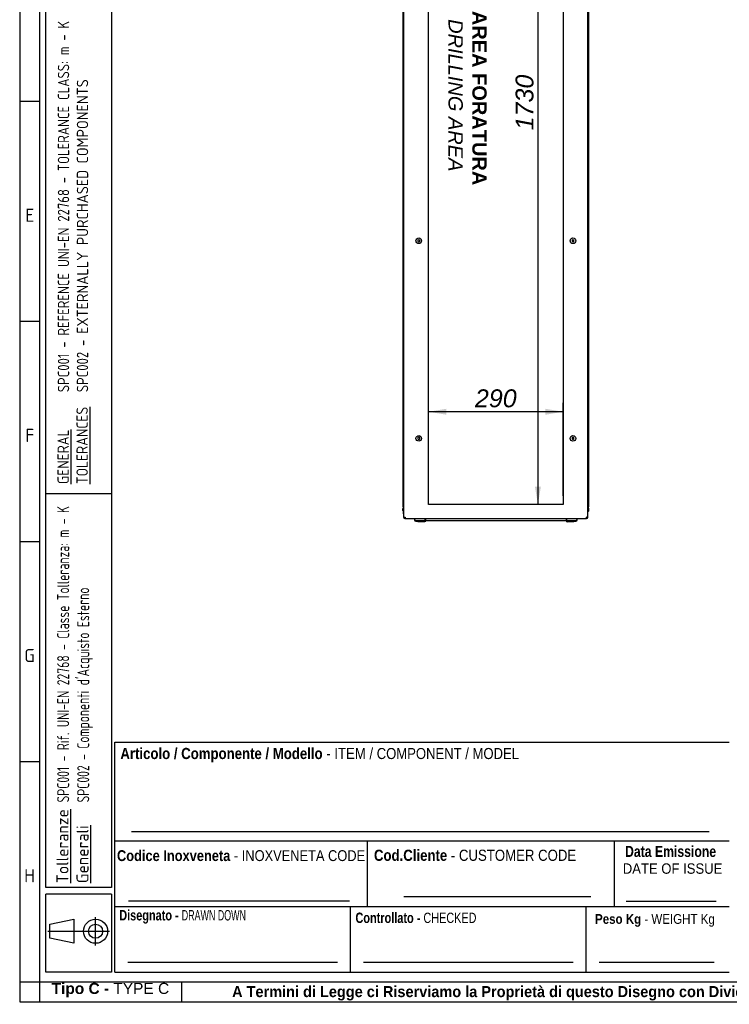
# Paper-space layout 'Layout1' of a CAD drawing. Extents: x 87 to 5769, y 148 to 4026.
# Tile 1 of 10: x 87 to 1615, y 148 to 2266. Entities that reach past the tile are written whole.
import ezdxf
from ezdxf.lldxf.tags import DXFTag

# ---------------------------------------------------------------- set-up
doc = ezdxf.new("R2010")
doc.units = 0
doc.header["$LTSCALE"] = 14
doc.layers.get('0').update_dxf_attribs({"linetype": 'CONTINUOUS'})
for name, color, linetype in [('_TRANSLATION', 7, 'CONTINUOUS'), ('AE00219_03', 7, 'CONTINUOUS'), ('DEFAULT', 7, 'CONTINUOUS'), ('DV6__TRANSLATION', 7, 'CONTINUOUS'), ('F0000002_97', 7, 'CONTINUOUS'), ('F0000002_98', 7, 'CONTINUOUS'), ('M0000000_06', 7, 'CONTINUOUS'), ('M0000000_29', 7, 'CONTINUOUS'), ('M0000000_39', 7, 'CONTINUOUS'), ('M0000001_25', 7, 'CONTINUOUS'), ('SBAVATURE', 7, 'CONTINUOUS')]:
    doc.layers.add(name, color=color, linetype=linetype)
doc.styles.add('SEACAD_ARIAL', font='arial.ttf')
doc.styles.add('SEACAD_ARIAL_NARROW', font='ARIALN.TTF', dxfattribs={"width": 0.8})
doc.styles.add('SEACAD_ARIALB', font='arialbd.ttf', dxfattribs={"width": 0.9})
doc.styles.add('SEACAD_ARIALI', font='ariali.ttf')
doc.styles.add('SEACAD_SOLID_EDGE_ANSI', font='seans.ttf', dxfattribs={"width": 0.9})
doc.styles.add('SEACAD_SOLID_EDGE_ANSIB', font='seansbd.ttf', dxfattribs={"width": 0.9})
tags = doc.linetypes.add('CENTER2', pattern=[28.575, 19.05, -3.175, 3.175, -3.175]).pattern_tags.tags
tags[10:11] = [DXFTag(74, 4), DXFTag(75, 0), DXFTag(340, '0'), DXFTag(46, 0.0), DXFTag(50, 0.0), DXFTag(44, 0.0), DXFTag(45, 0.0)]
tags[8:9] = [DXFTag(74, 4), DXFTag(75, 0), DXFTag(340, '0'), DXFTag(46, 0.0), DXFTag(50, 0.0), DXFTag(44, 0.0), DXFTag(45, 0.0)]
tags[6:7] = [DXFTag(74, 4), DXFTag(75, 0), DXFTag(340, '0'), DXFTag(46, 0.0), DXFTag(50, 0.0), DXFTag(44, 0.0), DXFTag(45, 0.0)]
tags[4:5] = [DXFTag(74, 4), DXFTag(75, 0), DXFTag(340, '0'), DXFTag(46, 0.0), DXFTag(50, 0.0), DXFTag(44, 0.0), DXFTag(45, 0.0)]
doc.dimstyles.new('ISO', dxfattribs={"dimtxt": 16.5, "dimasz": 16.5, "dimexe": 8.25, "dimexo": 8.25, "dimgap": 4.125, "dimtad": 1, "dimdec": 1, "dimtxsty": 'SEACAD_ARIAL', "dimblk1": '_SE_FILLED', "dimblk2": '_SE_FILLED', "dimsah": 1, "dimcen": 8.25, "dimazin": 3, "dimtfac": 0.7, "dimtdec": 3, "dimtmove": 0, "dimatfit": 3})

# ---------------------------------------------------------------- blocks, each defined once
blk = doc.blocks.new('DMBLK26')
at = {"layer": '_TRANSLATION', "linetype": 'CONTINUOUS'}
for points in [[(1196.6, 2914.1), (1209.4, 2914.1), (1203, 2952.6)], [(1196.6, 1261.1), (1203, 1222.6), (1209.4, 1261.1)]]:
    blk.add_hatch(color=7, dxfattribs=at).paths.add_polyline_path(points)
at = {"layer": '_TRANSLATION', "color": 7, "linetype": 'CONTINUOUS'}
for p, q in [((1238.2, 2952.6), (1183.8, 2952.6)), ((1203, 2952.6), (1203, 1222.6)), ((1238.2, 1222.6), (1183.8, 1222.6))]:
    blk.add_line(p, q, dxfattribs=at)
at = {"layer": '_TRANSLATION', "color": 7, "linetype": 'CONTINUOUS', "style": 'SEACAD_ARIALI'}
blk.add_text('1730', height=38.5, rotation=90, dxfattribs=at).set_placement((1193.4, 2027.7))
blk = doc.blocks.new('_SE_FILLED')
at = {"color": 0}
blk.add_line((0, 0), (-1, 0), dxfattribs=at)
blk.add_solid([(0, 0), (-1, -0.1665), (-1, 0.1665), (0, 0)], dxfattribs=at)
blk = doc.blocks.new('DMBLK27')
at = {"layer": '_TRANSLATION', "linetype": 'CONTINUOUS'}
for points in [[(1006, 1428.8), (967.5, 1422.4), (1006, 1415.9)], [(1219, 1428.8), (1219, 1415.9), (1257.5, 1422.4)]]:
    blk.add_hatch(color=7, dxfattribs=at).paths.add_polyline_path(points)
at = {"layer": '_TRANSLATION', "color": 7, "linetype": 'CONTINUOUS'}
for p, q in [((967.5, 1241.8), (967.5, 1441.6)), ((1257.5, 1241.8), (1257.5, 1441.6)), ((1257.5, 1422.4), (967.5, 1422.4))]:
    blk.add_line(p, q, dxfattribs=at)
at = {"layer": '_TRANSLATION', "color": 7, "linetype": 'CONTINUOUS', "style": 'SEACAD_ARIALI'}
blk.add_text('290', height=38.5, dxfattribs=at).set_placement((1067.5, 1432))

psp = doc.layouts.get("Layout1")

# ---------------------------------------------------------------- linework, layer by layer
at = {"color": 7, "linetype": 'CONTINUOUS'}
for p, q in [((87.28, 4026.24), (87.28, 153.43)), ((129.69, 2089.83), (87.28, 2089.83)), ((129.69, 1616.33), (87.28, 1616.33)), ((129.69, 1142.85), (87.28, 1142.85)), ((129.69, 669.33), (87.28, 669.33)), ((292.23, 499.72), (1615.08, 499.72)), ((914.4, 379.58), (1317.23, 379.58)), ((1393.18, 369.87), (1586.52, 369.87)), ((292.23, 358.38), (1615.08, 358.38)), ((799.58, 217.03), (799.58, 358.38)), ((1307.08, 217.03), (1307.08, 358.38)), ((250.69, 274.63), (250.69, 335.18)), ((147.92, 304.91), (280.97, 304.91)), ((320.49, 238.23), (771.4, 238.23)), ((827.85, 238.23), (1278.75, 238.23)), ((1335.21, 238.23), (1582.7, 238.23)), ((436.72, 153.36), (436.72, 195.77)), ((87.28, 153.43), (5769.29, 153.43))]:
    psp.add_line(p, q, dxfattribs=at)
psp.add_lwpolyline([(204.15, 278.96), (152.25, 289.77), (152.25, 320.05), (204.15, 330.86), (204.15, 278.96)], dxfattribs=at)
for radius in [25.95, 15.14]:
    psp.add_circle((250.69, 304.91), radius, dxfattribs=at)
at = {"layer": 'AE00219_03', "color": 7, "linetype": 'CONTINUOUS'}
for p, q in [((946.46, 1792.41), (944.46, 1791.25)), ((944.46, 1791.25), (944.46, 1788.94)), ((944.46, 1788.94), (946.46, 1787.79)), ((948.46, 1791.25), (946.46, 1792.41)), ((946.46, 1787.79), (948.46, 1788.94)), ((948.46, 1788.94), (948.46, 1791.25)), ((1278.46, 1792.41), (1276.46, 1791.25)), ((1276.46, 1791.25), (1276.46, 1788.94)), ((1276.46, 1788.94), (1278.46, 1787.79)), ((1280.46, 1791.25), (1278.46, 1792.41)), ((1278.46, 1787.79), (1280.46, 1788.94)), ((1280.46, 1788.94), (1280.46, 1791.25)), ((946.46, 1367.41), (944.46, 1366.25)), ((944.46, 1366.25), (944.46, 1363.94)), ((944.46, 1363.94), (946.46, 1362.79)), ((948.46, 1366.25), (946.46, 1367.41)), ((946.46, 1362.79), (948.46, 1363.94)), ((948.46, 1363.94), (948.46, 1366.25)), ((1278.46, 1367.41), (1276.46, 1366.25)), ((1276.46, 1366.25), (1276.46, 1363.94)), ((1276.46, 1363.94), (1278.46, 1362.79)), ((1280.46, 1366.25), (1278.46, 1367.41)), ((1278.46, 1362.79), (1280.46, 1363.94)), ((1280.46, 1363.94), (1280.46, 1366.25))]:
    psp.add_line(p, q, dxfattribs=at)
for centre in [(946.46, 1790.1), (1278.46, 1790.1), (946.46, 1365.1), (1278.46, 1365.1)]:
    psp.add_circle(centre, 6, dxfattribs=at)
at = {"layer": 'DEFAULT', "color": 7, "linetype": 'CONTINUOUS'}
for p, q in [((129.69, 4026.24), (129.69, 153.43)), ((143.82, 399), (143.82, 3962.63)), ((285.16, 3962.63), (285.16, 399)), ((285.16, 1246), (143.82, 1246)), ((292.23, 217.03), (292.23, 711.76)), ((292.23, 711.76), (1615.08, 711.76)), ((835.99, 358.38), (835.99, 499.72)), ((1367.99, 358.38), (1367.99, 499.72)), ((285.16, 399), (143.82, 399)), ((285.16, 385), (143.82, 385)), ((143.82, 217), (143.82, 385)), ((285.16, 385), (285.16, 217)), ((285.16, 217), (143.82, 217)), ((292.23, 217.03), (1615.08, 217.03)), ((87.28, 195.83), (5769.29, 195.83))]:
    psp.add_line(p, q, dxfattribs=at)
at = {"layer": 'DV6__TRANSLATION', "color": 7, "linetype": 'CENTER2'}
for p, q in [((967.46, 1222.6), (967.46, 2952.6)), ((1257.46, 2952.6), (1257.46, 1222.6)), ((1257.46, 1222.6), (967.46, 1222.6))]:
    psp.add_line(p, q, dxfattribs=at)
at = {"layer": 'F0000002_97', "color": 7, "linetype": 'CONTINUOUS'}
for p, q in [((914.46, 1195.4), (914.46, 2979.8)), ((1310.46, 1195.4), (1310.46, 2979.8)), ((914.46, 1195.4), (917.26, 1195.4)), ((917.28, 1192.6), (917.26, 1192.6)), ((917.28, 1192.6), (1307.64, 1192.6)), ((1307.64, 1192.6), (1307.66, 1192.6)), ((1310.46, 1195.4), (1307.66, 1195.4))]:
    psp.add_line(p, q, dxfattribs=at)
for centre, radius, start, end in [((917.26, 1195.4), 2.8, 180, 270), ((1071.33, 1195.1), 154.07, 179.8886, 180.9299), ((1153.59, 1195.1), 154.07, 359.0701, 0.1114), ((1307.66, 1195.4), 2.8, 270, 0)]:
    psp.add_arc(centre, radius, start, end, dxfattribs=at)
at = {"layer": 'F0000002_98', "color": 7, "linetype": 'CONTINUOUS'}
for p, q in [((913.46, 1216.43), (913.46, 1217.6)), ((913.46, 1203.1), (913.46, 1208.62)), ((913.46, 1203.1), (913.46, 1203.09)), ((913.46, 1203.1), (914.46, 1203.1)), ((914.46, 1203.09), (913.46, 1203.09)), ((913.46, 1203.09), (913.46, 1195.9))]:
    psp.add_line(p, q, dxfattribs=at)
psp.add_arc((916.26, 1195.9), 2.8, 180, 270, dxfattribs=at)
at = {"layer": 'M0000000_06', "color": 7, "linetype": 'CONTINUOUS'}
for p, q in [((937.21, 1192.6), (937.21, 1190.1)), ((937.96, 1190.1), (937.96, 1192.6)), ((960.46, 1187.6), (940.46, 1187.6)), ((940.46, 1186.85), (944.46, 1186.85)), ((944.46, 1185.85), (944.46, 1187.6)), ((959.46, 1185.85), (959.46, 1187.6)), ((959.46, 1186.85), (960.46, 1186.85)), ((960.46, 1190.1), (960.46, 1192.6)), ((960.46, 1186.85), (960.46, 1190.1)), ((960.46, 1186.85), (961.46, 1186.85)), ((961.46, 1190.1), (961.46, 1192.6)), ((961.46, 1186.85), (961.46, 1190.1)), ((1263.46, 1192.6), (1263.46, 1190.1)), ((1263.46, 1190.1), (1263.46, 1186.85)), ((1264.46, 1186.85), (1263.46, 1186.85)), ((1264.46, 1192.6), (1264.46, 1190.1)), ((1264.46, 1190.1), (1264.46, 1186.85)), ((1284.46, 1187.6), (1264.46, 1187.6)), ((1264.46, 1186.85), (1265.46, 1186.85)), ((1265.46, 1185.85), (1265.46, 1187.6)), ((1280.46, 1185.85), (1280.46, 1187.6)), ((1280.46, 1186.85), (1284.46, 1186.85)), ((1286.96, 1192.6), (1286.96, 1190.1)), ((1287.71, 1190.1), (1287.71, 1192.6)), ((946.46, 1185.6), (944.71, 1185.6)), ((957.46, 1185.6), (946.46, 1185.6)), ((959.21, 1185.6), (957.46, 1185.6)), ((1267.46, 1185.6), (1265.71, 1185.6)), ((1278.46, 1185.6), (1267.46, 1185.6)), ((1280.21, 1185.6), (1278.46, 1185.6))]:
    psp.add_line(p, q, dxfattribs=at)
for centre, radius, start, end in [((940.46, 1190.1), 3.25, 180, 270), ((940.46, 1190.1), 2.5, 180, 270), ((1284.46, 1190.1), 2.5, 270, 0), ((1284.46, 1190.1), 3.25, 270, 0), ((944.71, 1185.85), 0.25, 180, 270), ((959.21, 1185.85), 0.25, 270, 0), ((1265.71, 1185.85), 0.25, 180, 270), ((1280.21, 1185.85), 0.25, 270, 0)]:
    psp.add_arc(centre, radius, start, end, dxfattribs=at)
at = {"layer": 'M0000000_29', "color": 7, "linetype": 'CONTINUOUS'}
for p, q in [((912.46, 2957.6), (912.46, 1217.6)), ((1312.46, 1217.6), (1312.46, 2957.6)), ((914.46, 1217.6), (912.46, 1217.6)), ((1310.46, 1217.6), (1312.46, 1217.6))]:
    psp.add_line(p, q, dxfattribs=at)
at = {"layer": 'M0000000_39', "color": 7, "linetype": 'CONTINUOUS'}
for p, q in [((912.46, 1209.85), (912.46, 1213.9)), ((913.66, 1213.9), (913.66, 1209.85)), ((913.76, 1209.85), (913.76, 1213.8)), ((1311.16, 1209.85), (1311.16, 1213.8)), ((1311.26, 1213.9), (1311.26, 1209.85)), ((1312.46, 1209.85), (1312.46, 1213.9))]:
    psp.add_line(p, q, dxfattribs=at)
for centre, radius, start, end in [((916.16, 1213.9), 3.7, 117.35223, 180), ((913.71, 1209.85), 1.25, 180, 306.8699), ((916.16, 1213.9), 2.5, 132.84364, 180), ((913.71, 1209.85), 0.05, 180, 0), ((916.26, 1213.8), 2.5, 136.05448, 180), ((1308.76, 1213.9), 3.7, 0, 62.64777), ((1308.76, 1213.9), 2.5, 0, 47.15636), ((1308.66, 1213.8), 2.5, 0, 43.94552), ((1311.21, 1209.85), 1.25, 233.1301, 0), ((1311.21, 1209.85), 0.05, 180, 0)]:
    psp.add_arc(centre, radius, start, end, dxfattribs=at)
at = {"layer": 'M0000001_25', "color": 7, "linetype": 'CONTINUOUS'}
psp.add_line((1263.46, 1187.6), (961.46, 1187.6), dxfattribs=at)
at = {"layer": 'SBAVATURE', "color": 7, "linetype": 'CONTINUOUS'}
for p, q in [((328.05, 519.23), (1571.73, 519.23)), ((321.55, 370.64), (797.63, 370.64))]:
    psp.add_line(p, q, dxfattribs=at)

# ---------------------------------------------------------------- texts
at = {"attachment_point": 1, "rotation": 90}
for s, insert, char_height, width in [('{\\fSolid Edge ANSI|b0|i0|c0|p34;\\H1.00000x;\\W0.84600x;\\C7;SPC001 - REFERENCE UNI-EN 22768 - TOLERANCE CLASS: m - K}\\P{\\fSolid Edge ANSI|b0|i0|c0|p34;\\H1.00000x;\\W0.84600x;\\C7;SPC002 - }{\\fSolid Edge ANSI|b0|i0|c0|p34;\\H1.00000x;\\W0.94000x;\\C7;EXTERNALLY PURCHASED COMPONENTS}', (169.41, 1464.46), 24.5, 793.5386), ('{\\fSolid Edge ANSI|b1|i0|c0|p34;\\H1.00000x;\\L\\C7;Tolleranze}\\P{\\fSolid Edge ANSI|b1|i0|c0|p34;\\H1.00000x;\\L\\C7;Generali}', (166.46, 408.36), 25.9, 153.1523)]:
    psp.add_mtext(s, dxfattribs=dict(at, insert=insert, char_height=char_height, width=width))
at = {"attachment_point": 8}
for s, insert, char_height, width in [('{\\fSolid Edge ANSI|b0||i0||c0|p34;\\C7;\\H28.26868817;\\W1.;E}', (108.99, 1830.85), 28.2687, 33.5692), ('{\\fSolid Edge ANSI|b0||i0||c0|p34;\\C7;\\H28.26868817;\\W1.;F}', (108.97, 1357.35), 28.2687, 31.8024), ('{\\fSolid Edge ANSI|b0||i0||c0|p34;\\C7;\\H28.26868817;\\W1.;G}', (108.6, 883.85), 28.2687, 36.2194), ('{\\fSolid Edge ANSI|b0||i0||c0|p34;\\C7;\\H28.26868817;\\W1.;H}', (108.63, 410.35), 28.2687, 37.9862), ('{\\fArial|b1||i0||c0|p34;\\C7;\\H23.80000014;\\W1.;Tipo C - }{\\fArial|b0||i0||c0|p34;\\C7;\\H23.80000014;\\W1.;TYPE C}', (282.61, 162.88), 23.8, 254.2216), ('{\\fArial|b1||i0||c0|p34;\\C7;\\H23.80000014;\\W0.94;A Termini di Legge ci Riserviamo la Proprietà di questo Disegno con Divieto di Riprodurlo e di Renderlo Comunque Noto a Terzi Senza Nostra Autorizzazione}', (1713.13, 155.92), 23.8, 2450.1597)]:
    psp.add_mtext(s, dxfattribs=dict(at, insert=insert, char_height=char_height, width=width))
at = {"attachment_point": 1, "rotation": 90}
for s, insert, char_height, width, style in [('{\\fSolid Edge ANSI|b0|i0|c0|p34;\\H1.00000x;\\L\\C7;GENERAL}\\P{\\fSolid Edge ANSI|b0|i0|c0|p34;\\H1.00000x;\\L\\C7;TOLERANCES}\\P', (168.67, 1266.79), 24.5, 176.8484, 'SEACAD_SOLID_EDGE_ANSI'), ("{\\fSolid Edge ANSI|b1|i0|c0|p34;\\H1.00000x;\\W0.82000x;\\C7;SPC001 - Rif. UNI-EN 22768 - Classe Tolleranza: m - K}\\P{\\fSolid Edge ANSI|b1|i0|c0|p34;\\H1.00000x;\\W0.82000x;\\C7;SPC002 - Componenti d'Acquisto Esterno}", (168, 582), 25.9, 652.2312, 'SEACAD_SOLID_EDGE_ANSIB')]:
    psp.add_mtext(s, dxfattribs=dict(at, insert=insert, char_height=char_height, width=width, style=style))
for s, insert, char_height, width, attachment_point, style in [('{\\fArial|b1||i0||c0|p34;\\C7;\\H24.02838494;\\W0.846;Articolo / Componente / Modello}{\\fArial|b0||i0||c0|p34;\\C7;\\H24.02838494;\\W0.846; - ITEM}{\\fArial|b0||i0||c0|p34;\\C7;\\H23.80000014;\\W0.846; / COMPONENT / MODEL}', (304.08, 668.07), 23.8, 859.425, 7, 'SEACAD_ARIAL'), ('{\\fArial|b1||i0||c0|p34;\\C7;\\H23.80000014;\\W0.792;Data Emissione}', (1390.54, 464.42), 23.8, 201.0035, 7, 'SEACAD_ARIALB'), ('{\\fArial|b1||i0||c0|p34;\\C7;\\H23.38000014;\\W0.846;Codice Inoxveneta}{\\fArial|b0||i0||c0|p34;\\C7;\\H23.38000014;\\W0.846; - INOXVENETA CODE}', (296.74, 455.6), 23.38, 535.253, 7, 'SEACAD_ARIAL'), ('{\\fArial|b1||i0||c0|p34;\\C7;\\H24.02838494;\\W0.846;Cod.Cliente}{\\fArial|b0||i0||c0|p34;\\C7;\\H24.02838494;\\W0.846; - CUSTOMER CODE}', (850, 456.01), 24.02838, 441.3705, 7, 'SEACAD_ARIAL'), ('{\\fArial|b0||i0||c0|p34;\\C7;\\H22.40000013;\\W0.9;DATE OF ISSUE}', (1385.69, 428.26), 22.4, 211.6316, 7, 'SEACAD_ARIAL'), ('{\\fArial|b1||i0||c0|p34;\\C7;\\H22.40000013;\\W0.752;Disegnato - }{\\fArial Narrow|b0||i0||c0|p34;\\C7;\\H22.22500013;\\W0.752;\\T1.;DRAWN DOWN}', (437.98, 321.31), 22.225, 278.3363, 8, 'SEACAD_ARIAL_NARROW'), ('{\\fArial|b1||i0||c0|p34;\\C7;\\H22.40000013;\\W0.752;Controllato - }{\\fArial|b0||i0||c0|p34;\\C7;\\H22.22500013;\\W0.752;\\T1.;CHECKED}{\\fArial|b1||i0||c0|p34;\\C7;\\H22.40000013;\\W0.752; }', (940.4, 322.37), 22.4, 263.6601, 8, 'SEACAD_ARIALB'), ('{\\fArial|b1||i0||c0|p34;\\C7;\\H21.00000013;\\W0.846;Peso Kg}{\\fArial|b0||i0||c0|p34;\\C7;\\H21.00000013;\\W0.846; - WEIGHT Kg}', (1325.97, 314.42), 21, 262.2589, 7, 'SEACAD_ARIAL')]:
    psp.add_mtext(s, dxfattribs=dict(insert=insert, char_height=char_height, width=width, attachment_point=attachment_point, style=style))
at = {"layer": '_TRANSLATION', "insert": (1051.34, 2103.03), "char_height": 30.8, "width": 393.073, "attachment_point": 5, "rotation": 270}
psp.add_mtext('{\\fArial|b0||i0||c0|p34;\\C7;\\H30.80000018;\\W1.; }{\\fArial|b1||i0||c0|p34;\\C7;\\H30.80000018;\\W1.;AREA FORATURA \\P}{\\fArial|b0||i1||c0|p34;\\C7;\\H30.80000018;\\W1.;DRILLING AREA}', dxfattribs=at)

# ---------------------------------------------------------------- dimensions: what is measured, and where the dimension line sits
at = {"layer": '_TRANSLATION', "color": 7, "linetype": 'CONTINUOUS'}
dim = psp.add_linear_dim(base=(1203.02, 2952.6), p1=(1257.46, 2952.6), p2=(1257.46, 1222.6), angle=270, text='\\A1;<>', dimstyle='ISO', override={"dimtxt": 38.5, "dimasz": 38.5, "dimexe": 19.25, "dimexo": 19.25, "dimgap": 9.625, "dimcen": 19.25}, dxfattribs=at)
dim.commit()
dim.dimension.update_dxf_attribs({"geometry": 'DMBLK26', "text_midpoint": (1203.02, 2087.6), "dimtype": 161})
dim = psp.add_linear_dim(base=(967.46, 1422.36), p1=(1257.46, 1222.6), p2=(967.46, 1222.6), text='\\A1;<>', dimstyle='ISO', override={"dimtxt": 38.5, "dimasz": 38.5, "dimexe": 19.25, "dimexo": 19.25, "dimgap": 9.625, "dimcen": 19.25}, dxfattribs=at)
dim.commit()
dim.dimension.update_dxf_attribs({"geometry": 'DMBLK27', "text_midpoint": (1112.46, 1422.36), "dimtype": 160})

doc.saveas('drawing.dxf')
